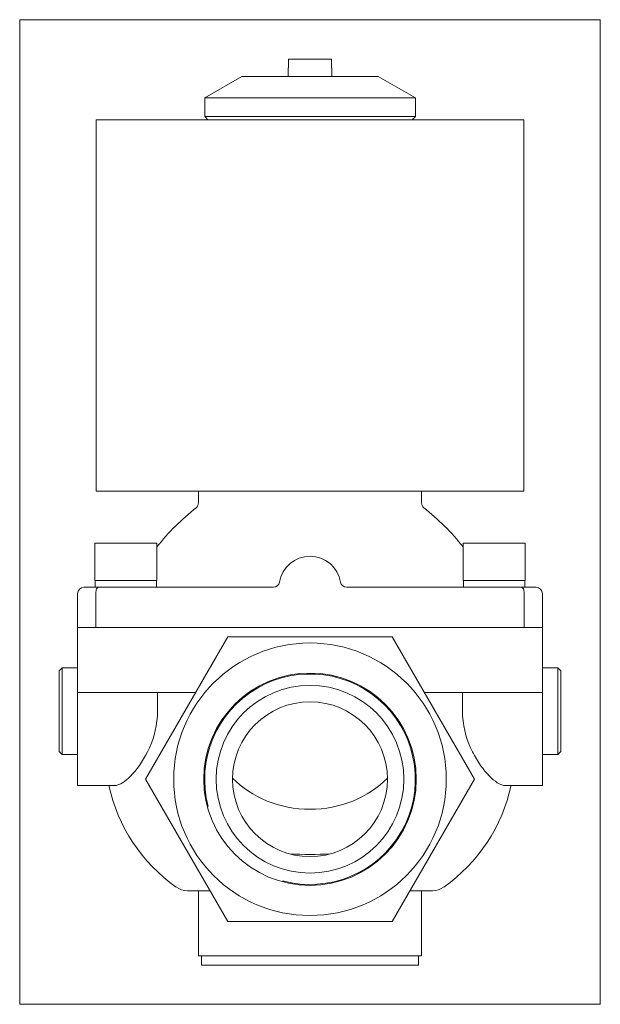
# Model space of a CAD drawing. Extents: x 161 to 255, y 82 to 241.
import ezdxf
from ezdxf.xclip import XClip

# ---------------------------------------------------------------- set-up
doc = ezdxf.new("R2010")
doc.units = 0
doc.header["$LTSCALE"] = 25.4
doc.header["$MEASUREMENT"] = 0
doc.header["$XCLIPFRAME"] = 2
doc.layers.get('0').update_dxf_attribs({"linetype": 'CONTINUOUS'})
for name, color, linetype in [('CEWKA_25', 7, 'CONTINUOUS'), ('PODKŁADKA_SPRĘŻ_', 7, 'CONTINUOUS'), ('W-008_WKRĘT_M4X1', 7, 'CONTINUOUS'), ('WA_002_01_00_005', 7, 'CONTINUOUS'), ('WA_007_01_00_007', 7, 'CONTINUOUS'), ('WA_031_01_00_009', 7, 'CONTINUOUS'), ('WA_136_01_01', 7, 'CONTINUOUS'), ('WB_120_01_02', 7, 'CONTINUOUS'), ('Ś-008IMBUSM6X16', 7, 'CONTINUOUS')]:
    doc.layers.add(name, color=color, linetype=linetype)

# ---------------------------------------------------------------- blocks, each defined once
blk = doc.blocks.new('SE1')
at = {"layer": 'CEWKA_25', "color": 7, "linetype": 'CONTINUOUS', "lineweight": 0}
for p, q in [((173.25, 224.66), (173.25, 164.66)), ((173.25, 224.66), (242.25, 224.66)), ((242.25, 164.66), (242.25, 224.66)), ((173.25, 164.66), (242.25, 164.66))]:
    blk.add_line(p, q, dxfattribs=at)
at = {"layer": 'PODKŁADKA_SPRĘŻ_', "color": 7, "linetype": 'CONTINUOUS', "lineweight": 0}
for p, q in [((173.1, 150.26), (173.1, 149.16)), ((183, 149.16), (183, 150.26)), ((232.5, 150.26), (232.5, 149.16)), ((242.4, 149.16), (242.4, 150.26))]:
    blk.add_line(p, q, dxfattribs=at)
at = {"layer": 'W-008_WKRĘT_M4X1', "color": 7, "linetype": 'CONTINUOUS', "lineweight": 0}
for p, q in [((204.28, 233.06), (204.28, 234.46)), ((211.21, 234.46), (204.28, 234.46)), ((211.21, 233.06), (211.21, 234.46)), ((204.25, 233.06), (204.25, 231.66)), ((204.28, 233.06), (204.25, 233.06)), ((211.25, 233.06), (211.21, 233.06)), ((211.25, 231.66), (211.25, 233.06))]:
    blk.add_line(p, q, dxfattribs=at)
at = {"layer": 'WA_002_01_00_005', "color": 7, "linetype": 'CONTINUOUS', "lineweight": 0}
for p, q in [((190.25, 89.66), (190.25, 88.16)), ((225.25, 88.16), (225.25, 89.66)), ((225.25, 88.16), (190.25, 88.16))]:
    blk.add_line(p, q, dxfattribs=at)
at = {"layer": 'WA_007_01_00_007', "color": 7, "linetype": 'CONTINUOUS', "lineweight": 0}
for p, q in [((196.75, 231.66), (190.75, 228.2)), ((196.75, 231.66), (218.75, 231.66)), ((224.75, 228.2), (218.75, 231.66)), ((190.75, 228.2), (190.75, 225.16)), ((190.75, 228.2), (224.75, 228.2)), ((224.75, 225.16), (224.75, 228.2)), ((190.75, 225.16), (191.25, 224.66)), ((224.75, 225.16), (190.75, 225.16)), ((224.25, 224.66), (224.75, 225.16))]:
    blk.add_line(p, q, dxfattribs=at)
at = {"layer": 'WA_031_01_00_009', "color": 7, "linetype": 'CONTINUOUS', "lineweight": 0}
for p, q in [((167.75, 136.16), (167.25, 135.66)), ((167.25, 135.66), (167.25, 122.66)), ((170.25, 136.16), (167.75, 136.16)), ((167.75, 122.16), (167.75, 136.16)), ((247.75, 136.16), (245.25, 136.16)), ((248.25, 135.66), (247.75, 136.16)), ((247.75, 136.16), (247.75, 122.16)), ((248.25, 122.66), (248.25, 135.66)), ((167.25, 122.66), (167.75, 122.16)), ((247.75, 122.16), (248.25, 122.66)), ((167.75, 122.16), (170.25, 122.16)), ((245.25, 122.16), (247.75, 122.16))]:
    blk.add_line(p, q, dxfattribs=at)
at = {"layer": 'WA_136_01_01', "color": 7, "linetype": 'CONTINUOUS', "lineweight": 0}
for p, q in [((170.25, 132.16), (170.25, 142.66)), ((170.47, 142.66), (174.25, 142.66)), ((174.25, 142.66), (241.25, 142.66)), ((241.25, 142.66), (245.03, 142.66)), ((245.25, 132.16), (245.25, 142.66)), ((194.47, 141.16), (181.19, 118.16)), ((221.03, 141.16), (194.47, 141.16)), ((234.31, 118.16), (221.03, 141.16)), ((170.25, 132.16), (174.25, 132.16)), ((170.25, 129.16), (170.25, 132.16)), ((174.25, 132.16), (189.27, 132.16)), ((183.15, 132.16), (183.15, 129.16)), ((226.22, 132.16), (241.25, 132.16)), ((232.35, 129.16), (232.35, 132.16)), ((241.25, 132.16), (245.25, 132.16)), ((245.25, 132.16), (245.25, 129.16)), ((170.25, 129.16), (170.25, 117.16)), ((245.25, 129.16), (245.25, 117.16)), ((181.19, 118.16), (194.47, 95.16)), ((221.03, 95.16), (234.31, 118.16)), ((170.25, 117.16), (176.31, 117.16)), ((239.19, 117.16), (245.25, 117.16)), ((191.57, 100.16), (187.96, 100.16)), ((189.75, 100.16), (189.75, 89.66)), ((227.54, 100.16), (223.93, 100.16)), ((225.75, 89.66), (225.75, 100.16)), ((194.47, 95.16), (221.03, 95.16)), ((189.75, 89.66), (225.75, 89.66))]:
    blk.add_line(p, q, dxfattribs=at)
for radius in [22, 17.15, 15.15, 12.5]:
    blk.add_circle((207.75, 118.16), radius, dxfattribs=at)
for centre, radius, start, end in [((207.75, 118.16), 17, 255, 195), ((201.57, 122.76), 26.86, 192.0027, 235.0232), ((213.92, 122.77), 26.87, 304.9777, 347.9827), ((207.75, 158.52), 52.51, 266.3665, 273.6335), ((187.96, 103.16), 3, 233.6191, 270), ((227.54, 103.16), 3, 270, 306.3809)]:
    blk.add_arc(centre, radius, start, end, dxfattribs=at)
blk.add_ellipse((207.75, 126.74), major_axis=(-16, 0), ratio=0.8391, start_param=0.674279, end_param=2.467314, dxfattribs=at)
for points, knots in [([(183.15, 129.16), (183.15, 127.01), (182.61, 124.96), (181.06, 121.51), (180.1, 120.11), (178.25, 118.04), (177.35, 117.38), (176.53, 117.18), (176.41, 117.16), (176.3, 117.16)], [0, 0, 0, 0, 0.25, 0.25, 0.5, 0.5, 0.75, 0.75, 0.7932647, 0.7932647, 0.7932647, 0.7932647]), ([(239.2, 117.16), (239.09, 117.16), (238.97, 117.18), (238.13, 117.38), (237.24, 118.05), (235.86, 119.6), (235.39, 120.21), (234.48, 121.6), (234.05, 122.37), (232.89, 124.95), (232.35, 127.02), (232.35, 129.16)], [0.2067613, 0.2067613, 0.2067613, 0.2067613, 0.25, 0.25, 0.5, 0.5, 0.625, 0.625, 0.75, 0.75, 1, 1, 1, 1])]:
    blk.add_open_spline(points, degree=3, knots=knots, dxfattribs=at)
at = {"layer": 'WB_120_01_02', "color": 7, "linetype": 'CONTINUOUS', "lineweight": 0}
for p, q in [((189.75, 164.66), (189.75, 162.78)), ((225.75, 162.78), (225.75, 164.66)), ((170.25, 148.16), (170.25, 142.66)), ((171.25, 149.16), (173.58, 149.16)), ((173.18, 142.66), (173.18, 148.16)), ((173.58, 149.16), (201.83, 149.16)), ((213.67, 149.16), (241.92, 149.16)), ((241.92, 149.16), (244.25, 149.16)), ((242.31, 148.16), (242.31, 142.66)), ((245.25, 142.66), (245.25, 148.16)), ((170.47, 142.66), (170.25, 142.66)), ((173.18, 142.66), (172.95, 142.66)), ((242.31, 142.66), (173.18, 142.66)), ((242.55, 142.66), (242.31, 142.66)), ((245.25, 142.66), (245.03, 142.66))]:
    blk.add_line(p, q, dxfattribs=at)
for centre, radius, start, end in [((188.75, 162.78), 1, 308.3185, 360), ((226.75, 162.78), 1, 180, 231.6815), ((213.55, 131.39), 39, 128.3185, 141.4482), ((201.95, 131.39), 39, 38.5518, 51.6815), ((207.75, 149.16), 5, 9.5941, 170.4059), ((201.83, 150.16), 1, 270, 350.4059), ((213.67, 150.16), 1, 189.5941, 270), ((171.25, 148.16), 1, 90, 180), ((244.25, 148.16), 1, 0, 90)]:
    blk.add_arc(centre, radius, start, end, dxfattribs=at)
for points, knots in [([(173.18, 148.16), (173.18, 148.3), (173.19, 148.44), (173.24, 148.68), (173.27, 148.79), (173.38, 149.06), (173.48, 149.16), (173.58, 149.16)], [0, 0, 0, 0, 0.25, 0.25, 0.5, 0.5, 1, 1, 1, 1]), ([(241.92, 149.16), (242.02, 149.16), (242.12, 149.06), (242.23, 148.79), (242.26, 148.68), (242.3, 148.44), (242.31, 148.3), (242.31, 148.16)], [0, 0, 0, 0, 0.5, 0.5, 0.75, 0.75, 1, 1, 1, 1])]:
    blk.add_open_spline(points, degree=3, knots=knots, dxfattribs=at)
at = {"layer": 'Ś-008IMBUSM6X16', "color": 7, "linetype": 'CONTINUOUS', "lineweight": 0}
for p, q in [((183.05, 156.26), (173.05, 156.26)), ((173.05, 156.26), (173.05, 150.26)), ((183.05, 150.26), (183.05, 156.26)), ((242.45, 156.26), (232.45, 156.26)), ((232.45, 156.26), (232.45, 150.26)), ((242.45, 150.26), (242.45, 156.26)), ((183.05, 150.26), (173.05, 150.26)), ((242.45, 150.26), (232.45, 150.26))]:
    blk.add_line(p, q, dxfattribs=at)

msp = doc.modelspace()

# ---------------------------------------------------------------- block references
at = {"color": 0, "lineweight": 0}
ref = msp.add_blockref('SE1', (0, 0), dxfattribs=at)
XClip(ref).set_block_clipping_path([(160.899045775, 81.8138149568), (254.5990460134, 240.8138178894)])
ref.dxf.unprotected_set("ltscale", 0)

doc.saveas('drawing.dxf')
